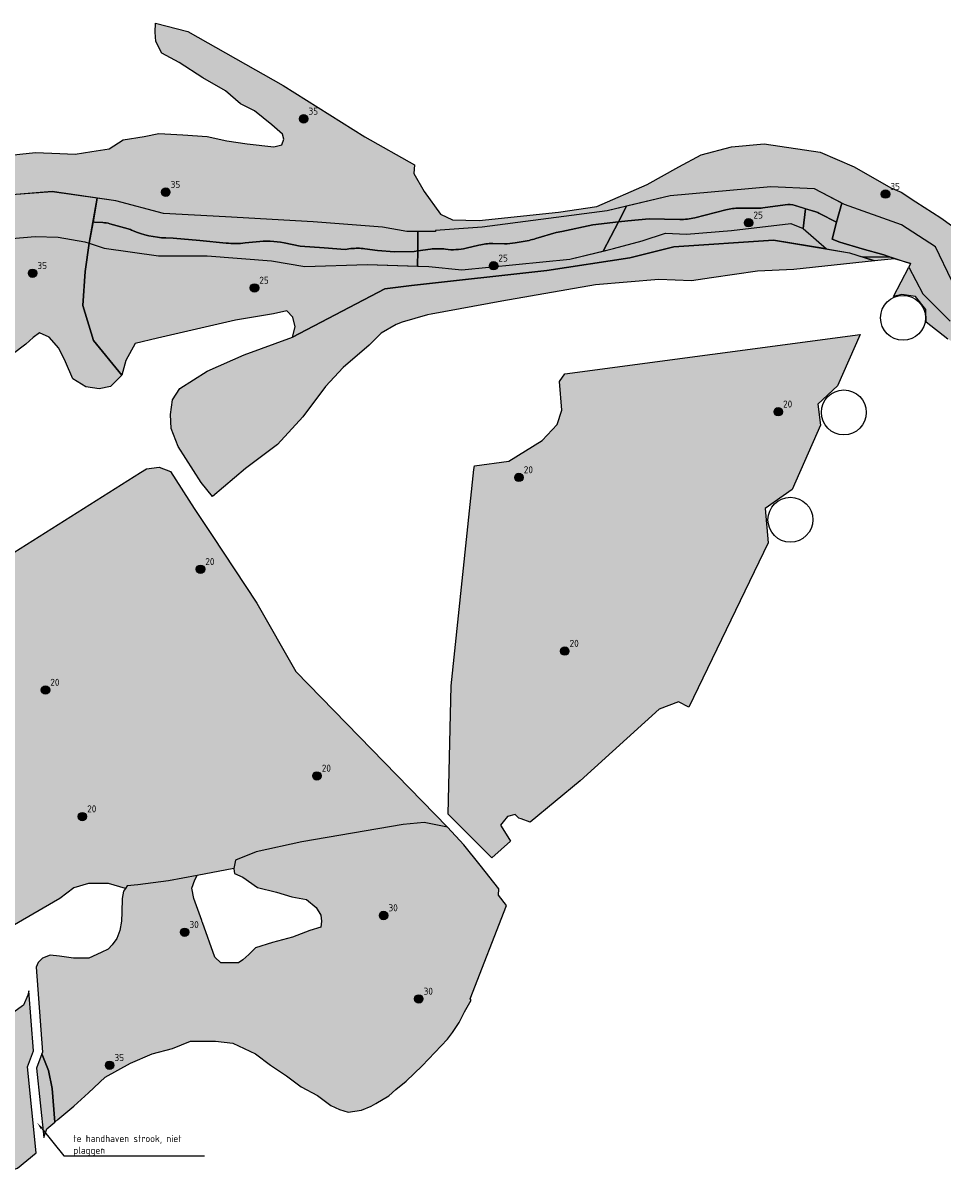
# Model space of a CAD drawing. Header units: metres. Extents: x 195679 to 205389, y 462624 to 463766.
# Tile 3 of 5: x 201299 to 202118, y 462631 to 463662. Entities that reach past the tile are written whole.
import ezdxf
from ezdxf import colors
from ezdxf.entities.mleader import LeaderData, LeaderLine
from ezdxf.math import Vec2, Vec3

# ---------------------------------------------------------------- set-up
doc = ezdxf.new("R2010")
doc.units = ezdxf.units.M
doc.header["$LTSCALE"] = 2.5
doc.layers.get('0').update_dxf_attribs({"lineweight": 25})
for name, color, linetype, lineweight in [('N-WE-MO-ONDERZOEK_BORING_KLEI-S-2500', 202, 'Continuous', 25), ('N-WE-MO-ONDERZOEK_BORING_ZAND-S-2500', 30, 'Continuous', 25), ('X-XX-AL-REFERENTIE-T25', 7, 'Continuous', 25)]:
    doc.layers.add(name, color=color, linetype=linetype, lineweight=lineweight)
for name, color, linetype, lineweight, transparency in [('N-WE-WA-AFPLAGGEN 20 tot 25 cm', 140, 'Continuous', 25, 0.6), ('N-WE-WA-AFPLAGGEN 30 tot 35 cm', 150, 'Continuous', 25, 0.4), ('N-WE-WA-AFPLAGGEN 40 tot 45 cm', 160, 'Continuous', 25, 0.6)]:
    doc.layers.add(name, color=color, linetype=linetype, lineweight=lineweight, transparency=transparency)
doc.layers.add('N-WE-WA-AFPLAGGEN-GN', color=2, linetype='Continuous', plot=False)
doc.styles.add('NLCS-ISO', font='NLCS-ISO.ttf')
doc.styles.add('NLCS-ISO-M2500-T25', font='NLCS-ISO.ttf', dxfattribs={"height": 6.25})

# ---------------------------------------------------------------- blocks, each defined once
blk = doc.blocks.new('SMO-BODEM_BORING-SO')
h = blk.add_hatch(color=256)
edge = h.paths.add_edge_path()
edge.add_arc((0, 0), 1.5, 0, 360)
blk.add_circle((0, 0), 1.5)
at = {"style": 'NLCS-ISO'}
blk.add_attdef('NR', (1.72, 1.49), '', height=2.5, dxfattribs=at)

msp = doc.modelspace()

# ---------------------------------------------------------------- hatches: boundary and pattern name
at = {"layer": 'N-WE-WA-AFPLAGGEN 20 tot 25 cm'}
h = msp.add_hatch(color=256, dxfattribs=at)
edge = h.paths.add_edge_path()
edge.add_line((201993.4, 463479.2), (201995.4, 463496.7))
edge.add_line((201995.4, 463496.7), (201986.2, 463499.6))
edge.add_arc((201980.3, 463480.5), 20, 72.7838, 98.0818)
edge.add_line((201977.4, 463500.3), (201957.4, 463497.5))
edge.add_arc((201954.6, 463517.3), 20, 270.1811, 278.0818, ccw=False)
edge.add_line((201954.6, 463497.3), (201936.5, 463497.2))
edge.add_arc((201936.6, 463447.2), 50, 90.1811, 104.1986)
edge.add_line((201924.4, 463495.7), (201896.9, 463488.7))
edge.add_arc((201884.6, 463537.2), 50, 268.6957, 284.1986, ccw=False)
edge.add_line((201883.5, 463487.2), (201856.1, 463487.8))
edge.add_line((201856.1, 463487.8), (201837.3, 463486.1))
edge.add_line((201837.3, 463486.1), (201828.8, 463485.1))
edge.add_line((201828.8, 463485.1), (201815.3, 463458.9))
edge.add_line((201815.3, 463458.9), (201824.6, 463461.2))
edge.add_line((201824.6, 463461.2), (201850, 463468.3))
edge.add_line((201850, 463468.3), (201870.9, 463474.9))
edge.add_line((201870.9, 463474.9), (201889.5, 463474))
edge.add_line((201889.5, 463474), (201929.5, 463477.4))
edge.add_line((201929.5, 463477.4), (201982.5, 463483.5))
edge.add_line((201982.5, 463483.5), (201993.4, 463479.2))
for points in [[(202014.3, 463460.9), (201966.9, 463468.7), (201878.2, 463462.7), (201839.1, 463453.1), (201765.2, 463441.8), (201644.7, 463428.3), (201621, 463425.4), (201538.6, 463382.3), (201540.9, 463391.7), (201538.8, 463400.3), (201533.6, 463405.9), (201521.7, 463403.3), (201488, 463397.4), (201418.3, 463381.6), (201398.5, 463376.6), (201390.3, 463361.5), (201386.7, 463348.6), (201361.5, 463379.5), (201352, 463410.6), (201354.1, 463441), (201357.7, 463466), (201371, 463461.5), (201419.2, 463454.8), (201462.6, 463454.8), (201520, 463450.5), (201549.6, 463445.3), (201605.2, 463447), (201660, 463445.3), (201689.4, 463442.4), (201785.7, 463451.7), (201824.6, 463461.2), (201850, 463468.3), (201870.9, 463474.9), (201889.5, 463474), (201929.5, 463477.4), (201982.5, 463483.5), (201993.4, 463479.2)], [(201650.2, 463459.2), (201647.1, 463458.7), (201629.4, 463458.3), (201614.3, 463459.7), (201603, 463461.1, 0.061702), (201590.7, 463461.2), (201585.6, 463460.5), (201566.8, 463461.9), (201545.4, 463463.4), (201531.1, 463466.3, 0.077581), (201506.4, 463467.4), (201496.6, 463466.3, -0.053319), (201479.6, 463466.2), (201456.1, 463468.6), (201432.3, 463470.5), (201425.9, 463470.7, -0.09566), (201396.3, 463477.4, 0.035522), (201392.3, 463478.8), (201375.9, 463483.4, 0.052681), (201369.7, 463484.4), (201362.3, 463484.9, -0.010128), (201361.1, 463485), (201357.7, 463466), (201371, 463461.5), (201419.2, 463454.8), (201462.6, 463454.8), (201520, 463450.5), (201549.6, 463445.3), (201605.2, 463447), (201650.1, 463445.6)], [(201828.8, 463485.1), (201806.2, 463482.4), (201778.5, 463476.4), (201773.3, 463475.6), (201755.3, 463470.1, -0.030429), (201749.4, 463468.6), (201736.9, 463466.4, -0.048168), (201727.4, 463465.6), (201717, 463465.7, 0.062425), (201704.7, 463464.4), (201693.3, 463461.6, -0.092865), (201675, 463460.7, 0.068051), (201661.4, 463460.7), (201650.2, 463459.2), (201650.1, 463445.6), (201660, 463445.3), (201689.4, 463442.4), (201785.7, 463451.7), (201815.3, 463458.9)], [(202057, 463450.3), (201985, 463442.7), (201952.6, 463441.1), (201911.8, 463435.2), (201893.8, 463432.6), (201865, 463433.7), (201808.6, 463428.9), (201725.1, 463414.3), (201662, 463402.8), (201658.8, 463402.4), (201636.3, 463395.6), (201631.1, 463393.6), (201617.5, 463385.8), (201606.8, 463375.2), (201583.9, 463355.4), (201568, 463338.4), (201547.8, 463311.4), (201525.3, 463286.8), (201496.7, 463265.4), (201467.4, 463240.4), (201457.4, 463252.9), (201436.7, 463285.1), (201430.7, 463301), (201430.1, 463313.5), (201431.8, 463326.6), (201438.3, 463336.6), (201462.7, 463352.2), (201495.7, 463366.6), (201538.6, 463382.3), (201621, 463425.4), (201644.7, 463428.3), (201765.2, 463441.8), (201839.1, 463453.1), (201878.2, 463462.7), (201966.9, 463468.7), (202034.7, 463457.4)], [(202045.8, 463453.9), (202070.3, 463454), (202089.1, 463447.9), (202074.8, 463452.2), (202057, 463450.3)], [(201716.1, 462918.8), (201677.2, 462957.7), (201680, 463071.9), (201700.1, 463264.5), (201700.8, 463267.9), (201731.3, 463272.1), (201760.9, 463290.3), (201774.2, 463304.7), (201778.4, 463317.4), (201776.3, 463342.8), (201781.2, 463349.8), (202044, 463384.8), (202024.1, 463339), (202006.3, 463322.8), (202008.8, 463304.1), (201983.7, 463246.6), (201959.5, 463229.7), (201962.2, 463199.1), (201891.7, 463052.8), (201882.5, 463057.6), (201865.1, 463051.2), (201794.7, 462987.4), (201750.2, 462950.5), (201742.3, 462953.4), (201740.3, 462954.2), (201736.8, 462957.4), (201730.2, 462955.6), (201726.3, 462950.9), (201723.8, 462947.9), (201727.4, 462942.3), (201732.9, 462933.7)], [(201456.4, 463221.9), (201467.2, 463205.7), (201506.8, 463145.5), (201541.6, 463084.7), (201676.6, 462946), (201655.8, 462950.3), (201637.3, 462948.5), (201547.1, 462933), (201506.4, 462924), (201487.9, 462916.8), (201486.6, 462910.6), (201486.3, 462909.2), (201486.3, 462909.2), (201453.8, 462903.1), (201428.3, 462898.4), (201400.8, 462894.8), (201391.5, 462893.7), (201389.8, 462891.4), (201374.8, 462895.8), (201357, 462895.8), (201343.9, 462891.9), (201331.5, 462882.6), (201289, 462857.9), (201212.6, 462816.2), (201196.3, 462812.3), (201178.6, 462822.4), (201167, 462834), (201163.6, 462851.6), (201252.2, 462917.8), (201244.6, 462921.8), (201134.8, 462974.3), (201119.2, 462987.3), (201137.5, 463010.7), (201178.2, 463063.3), (201213.3, 463088.8), (201231.9, 463096.6), (201248.9, 463110.5), (201253.5, 463118.2), (201257.4, 463146), (201266.6, 463166.1), (201279.2, 463183.5), (201403.3, 463261.8), (201408.7, 463265.1), (201419.8, 463266.6), (201430, 463262.7), (201451.2, 463229.7)], [(201302.7, 462732.7), (201308, 462746.8), (201303.9, 462800.3), (201302.9, 462796.6), (201299, 462787.5), (201289.7, 462780.7), (201275.2, 462773.5), (201253.1, 462762.7), (201231, 462753.1), (201204.5, 462739.7), (201194.2, 462728.1), (201189, 462715.1), (201192.4, 462697.4), (201195.7, 462677.1), (201207.5, 462654), (201212.3, 462644), (201220.5, 462636.3), (201242.4, 462631.1), (201266.1, 462632.8), (201293.7, 462642.3), (201310.5, 462656.1)], [(201321.3, 462729.5), (201315.5, 462744.2), (201310.8, 462731.6), (201317.1, 462669.7), (201319.8, 462677.4), (201327.1, 462683.5), (201324.5, 462713.4)]]:
    msp.add_hatch(color=256, dxfattribs=at).paths.add_polyline_path(points)
at = {"layer": 'N-WE-WA-AFPLAGGEN 30 tot 35 cm'}
for points in [[(201603.1, 463560.9), (201647.2, 463535.8), (201646.8, 463528.1), (201655.9, 463512.1), (201670.4, 463492), (201681, 463487), (201705, 463486.4), (201775.4, 463493.7), (201809.5, 463498.7), (201854.6, 463518.3), (201882.7, 463534), (201902.6, 463544.6), (201929.7, 463551.8), (201958.8, 463554.5), (202008.4, 463547.2), (202038.9, 463534), (202071.3, 463515.5), (202080.5, 463511.4), (202093.7, 463502.8), (202116, 463488.5), (202144.5, 463468.2), (202169.5, 463446.8), (202192.2, 463411.1), (202196.7, 463405), (202207.9, 463386.3), (202213.4, 463375), (202221.5, 463367.9), (202236.1, 463360.3), (202251.9, 463351.3), (202277.1, 463338.1), (202352.3, 463304.5), (202425.2, 463279.2), (202461.4, 463267), (202483.6, 463259.7), (202500.4, 463253.1), (202517.1, 463246.9), (202533.7, 463240), (202551.9, 463233.9), (202584.5, 463221.1), (202609.1, 463211.5), (202633, 463204.2), (202652.1, 463200.4), (202675.1, 463199.4), (202682.5, 463199.7), (202697.8, 463201.3), (202709.3, 463202.3), (202727.5, 463203.2), (202750.7, 463206.6), (202773.6, 463184.8), (202801.6, 463163.6), (202839.3, 463143), (202857.3, 463125.4), (202870.7, 463121.1), (202874.3, 463091.6), (202887.3, 463053.2), (202891.6, 463022), (202886.3, 462984.1), (202879.1, 462958.2), (202861.3, 462914), (202850.3, 462888.6), (202840.6, 462876.8), (202828.5, 462864.7), (202811.8, 462852.6), (202806.8, 462839.3), (202805.6, 462827.2), (202803.1, 462810.1), (202797.1, 462796.7), (202780.2, 462781), (202763.5, 462771), (202752.4, 462746.8), (202730.2, 462730.5), (202643.5, 462695.6), (202574.2, 462692.2), (202539, 462690.1), (202509.9, 462693.3), (202502, 462702.8), (202473.1, 462737.4), (202455.1, 462759.1), (202407.7, 462823), (202479.1, 462865.4), (202482.1, 462861.6), (202546.8, 462801.6), (202554.3, 462794.7), (202567.5, 462783.1), (202577.2, 462774.3), (202583.8, 462768), (202595.7, 462765.8), (202610.2, 462767.7), (202626.2, 462774.9), (202635.3, 462783.7), (202640, 462794.1), (202641.2, 462811), (202639, 462832.7), (202640.3, 462845.2), (202650.3, 462861.2), (202662.9, 462874.1), (202677.3, 462883.2), (202699.3, 462887.6), (202726, 462887.6), (202747.6, 462892.9), (202762.3, 462897.9), (202773.6, 462907.5), (202785.1, 462922.7), (202793.1, 462942.2), (202800.4, 462975.3), (202804.3, 463006.4), (202807.6, 463029.2), (202814.2, 463050.3), (202820.5, 463076.1), (202823.4, 463086.8), (202825.6, 463122.1), (202816.3, 463139.5), (202804.1, 463148.5), (202792.3, 463154.7), (202770.8, 463158.2), (202750, 463160.2), (202725, 463160.2), (202677.2, 463165.8), (202652.9, 463170.2), (202646.5, 463169.9), (202602, 463176.2), (202557.8, 463190.2), (202525.5, 463205.5), (202492.5, 463223.3), (202470.3, 463236.7), (202451.6, 463247.4), (202431.1, 463254.5), (202332.3, 463283.9), (202298.5, 463299.9), (202266.1, 463325.4), (202238.5, 463342.5), (202211, 463358.3), (202198.3, 463374.2), (202187.8, 463391.5), (202174.5, 463402.2), (202125.8, 463432.5), (202111.2, 463462.8), (202081, 463482.4), (202030.3, 463500.5), (202003.5, 463514.6), (201964.5, 463516.1), (201875, 463508.3), (201818.8, 463495), (201707.4, 463480.4), (201666, 463477.3), (201665.9, 463476.4), (201654.4, 463476.4), (201640.4, 463476.4), (201618.9, 463480.2), (201557, 463485.1), (201479, 463489.6), (201423.9, 463492.4), (201381.2, 463503.7), (201324.5, 463512), (201288.9, 463509.2), (201266.1, 463506.2), (201263.5, 463504.7), (201237.2, 463498.4), (201214.5, 463499.7), (201203.6, 463505.9), (201206.4, 463521.2), (201212, 463544.3), (201232.4, 463544.6), (201252.5, 463546), (201268.3, 463544.6), (201281.9, 463543.9), (201309.9, 463546.7), (201331.4, 463546), (201345.1, 463545.3), (201360.1, 463547.7), (201375.5, 463550.2), (201388, 463558), (201406.7, 463561.2), (201419.6, 463563.8), (201440.9, 463562.5), (201462.8, 463561.2), (201480.2, 463557.3), (201498.3, 463554.5), (201522, 463552), (201529.1, 463553.6), (201530.9, 463558.7), (201529.8, 463563.1), (201520.1, 463571.5), (201504.7, 463583.8), (201492.4, 463590.2), (201478.9, 463601.8), (201458.9, 463613.4), (201437.6, 463626.9), (201422.2, 463635.3), (201417, 463645.6), (201416.4, 463654), (201416.6, 463662), (201445.3, 463654.5), (201530.3, 463606.6)], [(202003.5, 463514.6), (201964.5, 463516.1), (201875, 463508.3), (201836, 463499.1), (201828.8, 463485.1), (201837.3, 463486.1), (201856.1, 463487.8), (201883.5, 463487.2, 0.067748), (201896.9, 463488.7), (201924.4, 463495.7, -0.061239), (201936.5, 463497.2), (201954.6, 463497.3, 0.034487), (201957.4, 463497.5), (201977.4, 463500.3, -0.110834), (201986.2, 463499.6), (202004.7, 463493.9, -0.044229), (202008, 463492.5), (202023.1, 463484.7), (202027.7, 463501.8)], [(201361.1, 463485), (201364.8, 463506.1), (201324.6, 463511.9), (201288.8, 463509.2), (201266.2, 463506.1), (201263.6, 463504.6), (201237.2, 463498.4), (201237.2, 463498.4), (201214.5, 463499.7), (201203.6, 463505.9), (201183, 463509.9), (201177.2, 463511.5), (201147.6, 463511.6), (201123.4, 463493), (201122.9, 463491.5), (201122.1, 463489.2), (201120.6, 463484.8), (201129.6, 463478.4), (201151.7, 463469.1), (201169.2, 463472), (201191.9, 463470.9), (201217.5, 463462.1), (201233.8, 463459.8), (201253.6, 463459.8), (201265.9, 463465.6), (201279.9, 463468.5), (201288.6, 463470.3), (201309.6, 463472), (201329.9, 463471.5), (201353.8, 463467.4), (201357.7, 463466)], [(201618.9, 463480.2), (201557, 463485.1), (201479, 463489.6), (201423.9, 463492.4), (201381.2, 463503.7), (201364.8, 463506.1), (201361.1, 463485, 0.010128), (201362.3, 463484.9), (201369.7, 463484.4, -0.052681), (201375.9, 463483.4), (201392.3, 463478.8, -0.035522), (201396.3, 463477.4, 0.09566), (201425.9, 463470.7), (201432.3, 463470.5), (201456.1, 463468.6), (201479.6, 463466.2, 0.053319), (201496.6, 463466.3), (201506.4, 463467.4, -0.077581), (201531.1, 463466.3), (201545.4, 463463.4), (201566.8, 463461.9), (201585.6, 463460.5), (201590.7, 463461.2, -0.061702), (201603, 463461.1), (201614.3, 463459.7), (201629.4, 463458.3), (201647.1, 463458.7), (201650.2, 463459.2), (201650.3, 463476.4), (201640.4, 463476.4)], [(201386.7, 463348.6), (201376.6, 463338.6), (201366.6, 463336.4), (201354.5, 463338.2), (201342.9, 463345.4), (201336.5, 463360.5), (201330.7, 463372.6), (201321.9, 463382.5), (201313.5, 463386.3), (201307.8, 463382), (201301.3, 463376.2), (201289.1, 463366.9), (201281.9, 463351.1), (201278.3, 463327.5), (201276.9, 463302.3), (201274, 463276.5), (201272.6, 463262.2), (201266.9, 463247.8), (201259.7, 463238.5), (201252.2, 463240.1), (201247.3, 463249.4), (201244, 463259.6), (201241.7, 463269.7), (201239.6, 463280.9), (201237.5, 463298), (201234.6, 463309.5), (201232.4, 463321.7), (201228.1, 463335.3), (201226.1, 463338.9), (201222.4, 463339.6), (201218.6, 463338.2), (201215.1, 463333.7), (201211.6, 463324.6), (201206.6, 463312.4), (201205.9, 463303.1), (201205.9, 463290.9), (201203.7, 463268.6), (201203.7, 463255), (201203.7, 463244.9), (201201.1, 463237.5), (201196.4, 463233.5), (201190.1, 463234.2), (201187.4, 463235.9), (201185.1, 463244.2), (201179.3, 463258.6), (201175, 463272.9), (201170, 463295.9), (201169.3, 463313.1), (201166.4, 463332.5), (201163.6, 463343.2), (201154.8, 463352.2), (201145.6, 463354), (201138.4, 463352.6), (201127.7, 463341.8), (201121.9, 463327.5), (201120.5, 463305.9), (201119.8, 463291.6), (201119.8, 463279.4), (201114, 463268), (201097.4, 463283.5), (201102, 463298.4), (201099.3, 463324.2), (201091.8, 463340.5), (201076.5, 463356.1), (201120.6, 463484.8), (201129.6, 463478.4), (201151.7, 463469.1), (201169.2, 463472), (201191.9, 463470.9), (201217.5, 463462.1), (201233.8, 463459.8), (201253.6, 463459.8), (201265.9, 463465.6), (201279.9, 463468.5), (201288.6, 463470.3), (201309.6, 463472), (201329.9, 463471.5), (201353.8, 463467.4), (201357.7, 463466), (201354.1, 463441), (201352, 463410.6), (201361.5, 463379.5)], [(202334.1, 463098.7), (202330.2, 463102.8), (202325.3, 463107.7), (202319.9, 463112.3), (202312.8, 463118), (202304, 463123.1), (202295, 463128.7), (202284.9, 463133.4), (202270.7, 463143.3), (202269.5, 463144.3), (202256.7, 463156.6), (202238.7, 463179.7), (202229.1, 463206.4), (202227.3, 463218.9), (202226.1, 463238.7), (202231.3, 463249.3), (202254, 463296.1), (202174.4, 463346.9), (202122.3, 463380.7), (202103, 463395.7), (202102.6, 463406.9), (202093.4, 463418.6), (202081.2, 463420.5), (202073.9, 463418.5), (202087.5, 463444.8), (202099.9, 463420.9), (202124.2, 463396.6), (202158.4, 463376.2), (202181.8, 463351.7), (202205.3, 463334.9), (202241.1, 463312.5), (202253.8, 463298.4), (202255.8, 463287.4), (202261.1, 463240.3), (202265.6, 463212.7), (202272.7, 463198.4), (202290.5, 463186), (202313.6, 463176.2), (202339.5, 463175.3), (202364.4, 463169.9), (202374.2, 463164.6), (202389.3, 463154.8), (202402.6, 463137.9), (202414.2, 463121), (202419.5, 463106.8), (202430.2, 463073.8), (202430.2, 463048.9), (202428.4, 463037.3), (202428.4, 463025.8), (202425.8, 463006.2), (202425.8, 462991.9), (202428.4, 462970.6), (202434.7, 462948.3), (202438.2, 462932.4), (202371, 463011.6), (202359.1, 463016.8), (202358.7, 463017.9), (202355.5, 463026.7), (202351.9, 463038.2), (202350.1, 463048.9), (202349.2, 463056), (202349.2, 463065.8), (202346.6, 463079.2), (202341.2, 463089)], [(201729.2, 462876.2), (201722.2, 462885.4), (201722.4, 462891.1), (201705.9, 462912.2), (201691.2, 462930.3), (201676.6, 462946), (201655.8, 462950.3), (201637.3, 462948.5), (201547.1, 462933), (201506.4, 462924), (201487.9, 462916.8), (201486.6, 462910.6), (201486.3, 462909.3), (201486.3, 462909.2), (201486.4, 462909.1), (201486.3, 462909.1), (201486.9, 462904.7), (201494.5, 462901.4), (201507.6, 462892.3), (201524.4, 462888.2), (201538.1, 462884), (201551.2, 462881.6), (201559.6, 462874.4), (201563.8, 462867.8), (201564.4, 462862.5), (201563.8, 462857.1), (201554.2, 462854.1), (201538.7, 462848.1), (201520.8, 462843.4), (201505.8, 462838.6), (201499.9, 462832.6), (201494.5, 462827.8), (201490.7, 462825.4), (201486.7, 462825.4), (201474.8, 462825.4), (201469.4, 462830.2), (201458.5, 462861.2), (201458, 462862.5), (201457.9, 462862.8), (201450.7, 462882.6), (201449.1, 462891.8), (201451.7, 462899.3), (201453.8, 462903.1), (201428.3, 462898.4), (201400.8, 462894.8), (201391.5, 462893.7), (201389.8, 462891.4), (201388.1, 462889.1), (201387.1, 462882.4), (201386.7, 462870.3), (201386.5, 462862.5), (201385, 462854), (201382.2, 462846.9), (201378, 462841.4), (201374.4, 462837.4), (201368.4, 462834.4), (201357.4, 462829.4), (201343.5, 462829.4), (201331.2, 462831.3), (201323, 462832.1), (201316, 462829.4), (201312.2, 462825.5), (201310.3, 462821.5), (201316.1, 462745.7), (201315.5, 462744.2), (201321.3, 462729.5), (201324.5, 462713.4), (201327.1, 462683.5), (201329.6, 462685.6), (201343.9, 462697.6), (201357.1, 462709.5), (201371.9, 462723.3), (201394.3, 462735.8), (201413.8, 462744.2), (201431.7, 462749), (201447.9, 462755.5), (201470, 462755.5), (201485.5, 462753.7), (201505.8, 462744.2), (201519, 462734), (201533.3, 462724.5), (201546.5, 462714.9), (201560.8, 462707.1), (201572.7, 462698.2), (201580.5, 462694.6), (201588.3, 462692.2), (201600.2, 462694), (201608.6, 462697.6), (201612.8, 462700), (201624.3, 462706.9), (201630.7, 462712.4), (201640, 462720), (201654.2, 462733.6), (201676.7, 462757.2), (201681.2, 462763.2), (201687, 462772.2), (201691.7, 462781.5), (201697.7, 462792), (201696.8, 462793.2)]]:
    msp.add_hatch(color=256, dxfattribs=at).paths.add_polyline_path(points)
h = msp.add_hatch(color=256, dxfattribs=at)
edge = h.paths.add_edge_path()
edge.add_line((201778.5, 463476.4), (201806.2, 463482.4))
edge.add_line((201806.2, 463482.4), (201828.8, 463485.1))
edge.add_line((201828.8, 463485.1), (201836, 463499.1))
edge.add_line((201836, 463499.1), (201818.8, 463495))
edge.add_line((201818.8, 463495), (201707.4, 463480.4))
edge.add_line((201707.4, 463480.4), (201666, 463477.3))
edge.add_line((201666, 463477.3), (201665.9, 463476.4))
edge.add_line((201665.9, 463476.4), (201654.4, 463476.4))
edge.add_line((201654.4, 463476.4), (201650.3, 463476.4))
edge.add_line((201650.3, 463476.4), (201650.2, 463459.2))
edge.add_line((201650.2, 463459.2), (201661.4, 463460.7))
edge.add_arc((201668.2, 463411.2), 50, 82.2739, 97.8461, ccw=False)
edge.add_arc((201681.7, 463510.3), 50, 262.2739, 283.4961)
edge.add_line((201693.3, 463461.6), (201704.7, 463464.4))
edge.add_arc((201716.3, 463415.7), 50, 89.2079, 103.4961, ccw=False)
edge.add_line((201717, 463465.7), (201727.4, 463465.6))
edge.add_arc((201728.1, 463515.6), 50, 269.2079, 280.2387)
edge.add_line((201736.9, 463466.4), (201749.4, 463468.6))
edge.add_arc((201740.6, 463517.8), 50, 280.2387, 287.2105)
edge.add_line((201755.3, 463470.1), (201773.3, 463475.6))
edge.add_line((201773.3, 463475.6), (201778.5, 463476.4))
h = msp.add_hatch(color=256, dxfattribs=at)
edge = h.paths.add_edge_path()
edge.add_line((201995.4, 463496.7), (201993.4, 463479.2))
edge.add_line((201993.4, 463479.2), (202014.3, 463460.9))
edge.add_line((202014.3, 463460.9), (202034.7, 463457.4))
edge.add_line((202034.7, 463457.4), (202045.8, 463453.9))
edge.add_line((202045.8, 463453.9), (202070.3, 463454))
edge.add_line((202070.3, 463454), (202065.1, 463455.7))
edge.add_line((202065.1, 463455.7), (202046, 463460.9))
edge.add_line((202046, 463460.9), (202026, 463467))
edge.add_line((202026, 463467), (202019.1, 463469.5))
edge.add_line((202019.1, 463469.5), (202023.1, 463484.7))
edge.add_line((202023.1, 463484.7), (202008, 463492.5))
edge.add_arc((201998.8, 463474.8), 20, 62.6539, 72.7838)
edge.add_line((202004.7, 463493.9), (201995.4, 463496.7))
at = {"layer": 'N-WE-WA-AFPLAGGEN 40 tot 45 cm'}
msp.add_hatch(color=256, dxfattribs=at).paths.add_polyline_path([(202825.6, 463122.1), (202816.3, 463139.5), (202804.1, 463148.5), (202792.3, 463154.7), (202770.8, 463158.2), (202750, 463160.2), (202725, 463160.2), (202677.2, 463165.8), (202652.9, 463170.2), (202646.5, 463169.9), (202602, 463176.2), (202557.8, 463190.2), (202525.5, 463205.5), (202492.5, 463223.3), (202470.3, 463236.7), (202451.6, 463247.4), (202431.1, 463254.5), (202332.3, 463283.9), (202298.5, 463299.9), (202266.1, 463325.4), (202238.5, 463342.5), (202211, 463358.3), (202198.3, 463374.2), (202187.8, 463391.5), (202174.5, 463402.2), (202125.8, 463432.5), (202111.2, 463462.8), (202081, 463482.4), (202030.3, 463500.5), (202027.7, 463501.8), (202023.1, 463484.7), (202019.1, 463469.5), (202026, 463467), (202046, 463460.9), (202065.1, 463455.7), (202089.1, 463447.9), (202087.5, 463444.8), (202099.9, 463420.9), (202124.2, 463396.6), (202158.4, 463376.2), (202181.8, 463351.7), (202205.3, 463334.9), (202241.1, 463312.5), (202253.8, 463298.4), (202255.8, 463287.4), (202261.1, 463240.3), (202265.6, 463212.7), (202272.7, 463198.4), (202290.5, 463186), (202313.6, 463176.2), (202339.5, 463175.3), (202364.4, 463169.9), (202374.2, 463164.6), (202389.3, 463154.8), (202402.6, 463137.9), (202414.2, 463121), (202419.5, 463106.8), (202430.2, 463073.8), (202430.2, 463048.9), (202428.4, 463037.3), (202428.4, 463025.8), (202425.8, 463006.2), (202425.8, 462991.9), (202428.4, 462970.6), (202434.7, 462948.3), (202438.2, 462932.4), (202466.8, 462897.8), (202469.8, 462894.3), (202473.8, 462889.5), (202476.6, 462888.2), (202476.6, 462888.2), (202479.5, 462886.9), (202483.6, 462883), (202487.2, 462872.2), (202487.6, 462868.8), (202479.1, 462865.4), (202482.1, 462861.6), (202546.8, 462801.6), (202554.3, 462794.7), (202567.5, 462783.1), (202577.2, 462774.3), (202583.8, 462768), (202595.7, 462765.8), (202610.2, 462767.7), (202626.2, 462774.9), (202635.3, 462783.7), (202640, 462794.1), (202641.2, 462811), (202639, 462832.7), (202640.3, 462845.2), (202650.3, 462861.2), (202662.9, 462874.1), (202677.3, 462883.2), (202699.3, 462887.6), (202726, 462887.6), (202747.6, 462892.9), (202762.3, 462897.9), (202773.6, 462907.5), (202785.1, 462922.7), (202793.1, 462942.2), (202800.4, 462975.3), (202804.3, 463006.4), (202807.6, 463029.2), (202814.2, 463050.3), (202820.5, 463076.1), (202823.4, 463086.8)])

# ---------------------------------------------------------------- linework, layer by layer
at = {"layer": 'N-WE-WA-AFPLAGGEN-GN'}
for points in [[(201281.9, 463543.9), (201309.9, 463546.7), (201331.4, 463546), (201345.1, 463545.3), (201360.1, 463547.7), (201375.5, 463550.2), (201388, 463558), (201406.7, 463561.2), (201419.6, 463563.8), (201440.9, 463562.5), (201462.8, 463561.2), (201480.2, 463557.3), (201498.3, 463554.5), (201522, 463552), (201529.1, 463553.6), (201530.9, 463558.7), (201529.8, 463563.1), (201520.1, 463571.5), (201504.7, 463583.8), (201492.4, 463590.2), (201478.9, 463601.8), (201458.9, 463613.4), (201437.6, 463626.9), (201422.2, 463635.3), (201417, 463645.6), (201416.4, 463654), (201416.6, 463662), (201445.3, 463654.5), (201530.3, 463606.6), (201603.1, 463560.9), (201647.2, 463535.8), (201646.8, 463528.1), (201655.9, 463512.1), (201670.4, 463492), (201681, 463487), (201705, 463486.4), (201775.4, 463493.7), (201809.5, 463498.7), (201854.6, 463518.3), (201882.7, 463534), (201902.6, 463544.6), (201929.7, 463551.8), (201958.8, 463554.5), (202008.4, 463547.2), (202038.9, 463534), (202071.3, 463515.5), (202080.5, 463511.4), (202093.7, 463502.8), (202116, 463488.5), (202144.5, 463468.2)], [(202125.8, 463432.5), (202111.2, 463462.8), (202081, 463482.4), (202030.3, 463500.5), (202003.5, 463514.6), (201964.5, 463516.1), (201875, 463508.3), (201818.8, 463495), (201707.4, 463480.4), (201666, 463477.3), (201665.9, 463476.4), (201654.4, 463476.4), (201640.4, 463476.4), (201618.9, 463480.2), (201557, 463485.1), (201479, 463489.6), (201423.9, 463492.4), (201381.2, 463503.7), (201324.5, 463512), (201288.9, 463509.2)], [(201288.6, 463470.3), (201309.6, 463472), (201329.9, 463471.5), (201353.8, 463467.4), (201357.7, 463466), (201364.8, 463506.1), (201324.6, 463511.9), (201288.8, 463509.2)], [(201288.6, 463470.3), (201309.6, 463472), (201329.9, 463471.5), (201353.8, 463467.4), (201357.7, 463466), (201354.1, 463441), (201352, 463410.6), (201361.5, 463379.5), (201386.7, 463348.6), (201376.6, 463338.6), (201366.6, 463336.4), (201354.5, 463338.2), (201342.9, 463345.4), (201336.5, 463360.5), (201330.7, 463372.6), (201321.9, 463382.5), (201313.5, 463386.3), (201307.8, 463382), (201301.3, 463376.2), (201289.1, 463366.9)], [(202122.3, 463380.7), (202103, 463395.7), (202102.6, 463406.9), (202093.4, 463418.6), (202081.2, 463420.5), (202073.9, 463418.5), (202087.5, 463444.8), (202099.9, 463420.9), (202124.2, 463396.6)], [(201279.2, 463183.5), (201403.3, 463261.8), (201408.7, 463265.1), (201419.8, 463266.6), (201430, 463262.7), (201451.2, 463229.7), (201456.4, 463221.9), (201456.4, 463221.9), (201467.2, 463205.7), (201506.8, 463145.5), (201541.6, 463084.7), (201676.6, 462946), (201655.8, 462950.3), (201637.3, 462948.5), (201547.1, 462933), (201506.4, 462924), (201487.9, 462916.8), (201486.6, 462910.6), (201486.3, 462909.2), (201486.3, 462909.2), (201453.8, 462903.1), (201428.3, 462898.4), (201400.8, 462894.8), (201391.5, 462893.7), (201389.8, 462891.4), (201374.8, 462895.8), (201357, 462895.8), (201343.9, 462891.9), (201331.5, 462882.6), (201289, 462857.9)]]:
    msp.add_lwpolyline(points, dxfattribs=at)
for points in [[(202003.5, 463514.6), (201964.5, 463516.1), (201875, 463508.3), (201836, 463499.1), (201828.8, 463485.1), (201837.3, 463486.1), (201856.1, 463487.8), (201883.5, 463487.2, 0.067748), (201896.9, 463488.7), (201924.4, 463495.7, -0.061239), (201936.5, 463497.2), (201954.6, 463497.3, 0.034487), (201957.4, 463497.5), (201977.4, 463500.3, -0.110834), (201986.2, 463499.6), (202004.7, 463493.9, -0.044229), (202008, 463492.5), (202023.1, 463484.7), (202027.7, 463501.8), (202003.5, 463514.6)], [(201618.9, 463480.2), (201557, 463485.1), (201479, 463489.6), (201423.9, 463492.4), (201381.2, 463503.7), (201364.8, 463506.1), (201361.1, 463485, 0.010128), (201362.3, 463484.9), (201369.7, 463484.4, -0.052681), (201375.9, 463483.4), (201392.3, 463478.8, -0.035522), (201396.3, 463477.4, 0.09566), (201425.9, 463470.7), (201432.3, 463470.5), (201456.1, 463468.6), (201479.6, 463466.2, 0.053319), (201496.6, 463466.3), (201506.4, 463467.4, -0.077581), (201531.1, 463466.3), (201545.4, 463463.4), (201566.8, 463461.9), (201585.6, 463460.5), (201590.7, 463461.2, -0.061702), (201603, 463461.1), (201614.3, 463459.7), (201629.4, 463458.3), (201647.1, 463458.7), (201650.2, 463459.2), (201650.3, 463476.4), (201640.4, 463476.4), (201618.9, 463480.2)], [(201993.4, 463479.2), (201995.4, 463496.7), (201986.2, 463499.6, 0.110834), (201977.4, 463500.3), (201957.4, 463497.5, -0.034487), (201954.6, 463497.3), (201936.5, 463497.2, 0.061239), (201924.4, 463495.7), (201896.9, 463488.7, -0.067748), (201883.5, 463487.2), (201856.1, 463487.8), (201837.3, 463486.1), (201828.8, 463485.1), (201815.3, 463458.9), (201824.6, 463461.2), (201850, 463468.3), (201870.9, 463474.9), (201889.5, 463474), (201929.5, 463477.4), (201982.5, 463483.5)], [(201995.4, 463496.7), (201993.4, 463479.2), (202014.3, 463460.9), (202034.7, 463457.4), (202045.8, 463453.9), (202070.3, 463454), (202065.1, 463455.7), (202046, 463460.9), (202026, 463467), (202019.1, 463469.5), (202023.1, 463484.7), (202008, 463492.5, 0.044229), (202004.7, 463493.9)], [(201650.2, 463459.2), (201647.1, 463458.7), (201629.4, 463458.3), (201614.3, 463459.7), (201603, 463461.1, 0.061702), (201590.7, 463461.2), (201585.6, 463460.5), (201566.8, 463461.9), (201545.4, 463463.4), (201531.1, 463466.3, 0.077581), (201506.4, 463467.4), (201496.6, 463466.3, -0.053319), (201479.6, 463466.2), (201456.1, 463468.6), (201432.3, 463470.5), (201425.9, 463470.7, -0.09566), (201396.3, 463477.4, 0.035522), (201392.3, 463478.8), (201375.9, 463483.4, 0.052681), (201369.7, 463484.4), (201362.3, 463484.9, -0.010128), (201361.1, 463485), (201357.7, 463466), (201371, 463461.5), (201419.2, 463454.8), (201462.6, 463454.8), (201520, 463450.5), (201549.6, 463445.3), (201605.2, 463447), (201650.1, 463445.6), (201650.2, 463459.2)], [(201828.8, 463485.1), (201806.2, 463482.4), (201778.5, 463476.4), (201773.3, 463475.6), (201755.3, 463470.1, -0.030429), (201749.4, 463468.6), (201736.9, 463466.4, -0.048168), (201727.4, 463465.6), (201717, 463465.7, 0.062425), (201704.7, 463464.4), (201693.3, 463461.6, -0.092865), (201675, 463460.7, 0.068051), (201661.4, 463460.7), (201650.2, 463459.2), (201650.1, 463445.6), (201660, 463445.3), (201689.4, 463442.4), (201785.7, 463451.7), (201815.3, 463458.9), (201828.8, 463485.1)]]:
    msp.add_lwpolyline(points, format="xyb", close=True, dxfattribs=at)
at = {"layer": 'N-WE-WA-AFPLAGGEN-GN', "flags": 128}
for points in [[(201288.6, 463470.3), (201309.6, 463472), (201329.9, 463471.5), (201353.8, 463467.4), (201357.7, 463466), (201361.1, 463485), (201364.8, 463506.1), (201324.6, 463511.9), (201288.8, 463509.2)], [(202125.8, 463432.5), (202111.2, 463462.8), (202081, 463482.4), (202030.3, 463500.5), (202027.7, 463501.8), (202023.1, 463484.7), (202019.1, 463469.5), (202026, 463467), (202046, 463460.9), (202065.1, 463455.7), (202089.1, 463447.9), (202087.5, 463444.8), (202099.9, 463420.9), (202124.2, 463396.6)]]:
    msp.add_lwpolyline(points, dxfattribs=at)
msp.add_lwpolyline([(201778.5, 463476.4), (201806.2, 463482.4), (201828.8, 463485.1), (201836, 463499.1), (201818.8, 463495), (201707.4, 463480.4), (201666, 463477.3), (201665.9, 463476.4), (201654.4, 463476.4), (201650.3, 463476.4), (201650.2, 463459.2), (201661.4, 463460.7, -0.068051), (201675, 463460.7, 0.092865), (201693.3, 463461.6), (201704.7, 463464.4, -0.062425), (201717, 463465.7), (201727.4, 463465.6, 0.048168), (201736.9, 463466.4), (201749.4, 463468.6, 0.030429), (201755.3, 463470.1), (201773.3, 463475.6)], format="xyb", close=True, dxfattribs=at)
at = {"layer": 'N-WE-WA-AFPLAGGEN-GN'}
for points in [[(202014.3, 463460.9), (201966.9, 463468.7), (201878.2, 463462.7), (201839.1, 463453.1), (201765.2, 463441.8), (201644.7, 463428.3), (201621, 463425.4), (201538.6, 463382.3), (201540.9, 463391.7), (201538.8, 463400.3), (201533.6, 463405.9), (201521.7, 463403.3), (201488, 463397.4), (201418.3, 463381.6), (201398.5, 463376.6), (201390.3, 463361.5), (201386.7, 463348.6), (201361.5, 463379.5), (201352, 463410.6), (201354.1, 463441), (201357.7, 463466), (201371, 463461.5), (201419.2, 463454.8), (201462.6, 463454.8), (201520, 463450.5), (201549.6, 463445.3), (201605.2, 463447), (201660, 463445.3), (201689.4, 463442.4), (201785.7, 463451.7), (201824.6, 463461.2), (201850, 463468.3), (201870.9, 463474.9), (201889.5, 463474), (201929.5, 463477.4), (201982.5, 463483.5), (201993.4, 463479.2)], [(202057, 463450.3), (201985, 463442.7), (201952.6, 463441.1), (201911.8, 463435.2), (201893.8, 463432.6), (201865, 463433.7), (201808.6, 463428.9), (201725.1, 463414.3), (201662, 463402.8), (201658.8, 463402.4), (201636.3, 463395.6), (201631.1, 463393.6), (201617.5, 463385.8), (201606.8, 463375.2), (201583.9, 463355.4), (201568, 463338.4), (201547.8, 463311.4), (201525.3, 463286.8), (201496.7, 463265.4), (201467.4, 463240.4), (201457.4, 463252.9), (201436.7, 463285.1), (201430.7, 463301), (201430.1, 463313.5), (201431.8, 463326.6), (201438.3, 463336.6), (201462.7, 463352.2), (201495.7, 463366.6), (201538.6, 463382.3), (201621, 463425.4), (201644.7, 463428.3), (201765.2, 463441.8), (201839.1, 463453.1), (201878.2, 463462.7), (201966.9, 463468.7), (202034.7, 463457.4), (202057, 463450.3)], [(202045.8, 463453.9), (202070.3, 463454), (202089.1, 463447.9), (202074.8, 463452.2), (202057, 463450.3)], [(201716.1, 462918.8), (201677.2, 462957.7), (201680, 463071.9), (201700.1, 463264.5), (201700.8, 463267.9), (201731.3, 463272.1), (201760.9, 463290.3), (201774.2, 463304.7), (201778.4, 463317.4), (201776.3, 463342.8), (201781.2, 463349.8), (202044, 463384.8), (202024.1, 463339), (202006.3, 463322.8), (202008.8, 463304.1), (201983.7, 463246.6), (201959.5, 463229.7), (201962.2, 463199.1), (201891.7, 463052.8), (201882.5, 463057.6), (201865.1, 463051.2), (201794.7, 462987.4), (201750.2, 462950.5), (201742.3, 462953.4), (201740.3, 462954.2), (201736.8, 462957.4), (201730.2, 462955.6), (201726.3, 462950.9), (201723.8, 462947.9), (201727.4, 462942.3), (201732.9, 462933.7), (201716.1, 462918.8)]]:
    msp.add_lwpolyline(points, close=True, dxfattribs=at)
at = {"layer": 'N-WE-WA-AFPLAGGEN-GN', "flags": 128}
for points in [[(201729.2, 462876.2), (201722.2, 462885.4), (201722.4, 462891.1), (201705.9, 462912.2), (201691.2, 462930.3), (201676.6, 462946), (201655.8, 462950.3), (201637.3, 462948.5), (201547.1, 462933), (201506.4, 462924), (201487.9, 462916.8), (201486.6, 462910.6), (201486.3, 462909.3), (201486.3, 462909.2), (201486.4, 462909.1), (201486.3, 462909.1), (201486.9, 462904.7), (201494.5, 462901.4), (201507.6, 462892.3), (201524.4, 462888.2), (201538.1, 462884), (201551.2, 462881.6), (201559.6, 462874.4), (201563.8, 462867.8), (201564.4, 462862.5), (201563.8, 462857.1), (201554.2, 462854.1), (201538.7, 462848.1), (201520.8, 462843.4), (201505.8, 462838.6), (201499.9, 462832.6), (201494.5, 462827.8), (201490.7, 462825.4), (201486.7, 462825.4), (201474.8, 462825.4), (201469.4, 462830.2), (201458.5, 462861.2), (201458, 462862.5), (201457.9, 462862.8), (201450.7, 462882.6), (201449.1, 462891.8), (201451.7, 462899.3), (201453.8, 462903.1), (201428.3, 462898.4), (201400.8, 462894.8), (201391.5, 462893.7), (201389.8, 462891.4), (201388.1, 462889.1), (201387.1, 462882.4), (201386.7, 462870.3), (201386.5, 462862.5), (201385, 462854), (201382.2, 462846.9), (201378, 462841.4), (201374.4, 462837.4), (201368.4, 462834.4), (201357.4, 462829.4), (201343.5, 462829.4), (201331.2, 462831.3), (201323, 462832.1), (201316, 462829.4), (201312.2, 462825.5), (201310.3, 462821.5), (201316.1, 462745.7), (201315.5, 462744.2), (201321.3, 462729.5), (201324.5, 462713.4), (201327.1, 462683.5), (201329.6, 462685.6), (201343.9, 462697.6), (201357.1, 462709.5), (201371.9, 462723.3), (201394.3, 462735.8), (201413.8, 462744.2), (201431.7, 462749), (201447.9, 462755.5), (201470, 462755.5), (201485.5, 462753.7), (201505.8, 462744.2), (201519, 462734), (201533.3, 462724.5), (201546.5, 462714.9), (201560.8, 462707.1), (201572.7, 462698.2), (201580.5, 462694.6), (201588.3, 462692.2), (201600.2, 462694), (201608.6, 462697.6), (201612.8, 462700), (201624.3, 462706.9), (201630.7, 462712.4), (201640, 462720), (201654.2, 462733.6), (201676.7, 462757.2), (201681.2, 462763.2), (201687, 462772.2), (201691.7, 462781.5), (201697.7, 462792), (201696.8, 462793.2)], [(201302.7, 462732.7), (201308, 462746.8), (201303.9, 462800.3), (201302.9, 462796.6), (201299, 462787.5), (201289.7, 462780.7), (201275.2, 462773.5), (201253.1, 462762.7), (201231, 462753.1), (201204.5, 462739.7), (201194.2, 462728.1), (201189, 462715.1), (201192.4, 462697.4), (201195.7, 462677.1), (201207.5, 462654), (201212.3, 462644), (201220.5, 462636.3), (201242.4, 462631.1), (201266.1, 462632.8), (201293.7, 462642.3), (201310.5, 462656.1)], [(201321.3, 462729.5), (201315.5, 462744.2), (201310.8, 462731.6), (201317.1, 462669.7), (201319.8, 462677.4), (201327.1, 462683.5), (201324.5, 462713.4)]]:
    msp.add_lwpolyline(points, close=True, dxfattribs=at)
at = {"layer": 'N-WE-WA-AFPLAGGEN-GN'}
for centre in [(202082.3, 463399.6), (202029.6, 463315.4), (201982, 463219.8)]:
    msp.add_circle(centre, 20, dxfattribs=at)

# ---------------------------------------------------------------- block references
at = {"layer": 'N-WE-MO-ONDERZOEK_BORING_KLEI-S-2500', "xscale": 2.5, "yscale": 2.5, "zscale": 2.5}
for p in [(201619.8, 462867.4), (201442.6, 462852.5), (201651.1, 462793.1)]:
    msp.add_blockref('SMO-BODEM_BORING-SO', p, dxfattribs=at).add_auto_attribs({'NR': '30'})
at = {"layer": 'N-WE-MO-ONDERZOEK_BORING_ZAND-S-2500', "xscale": 2.5, "yscale": 2.5, "zscale": 2.5}
for p, values in [((201548.6, 463576.8), {'NR': '35'}), ((201425.8, 463511.5), {'NR': '35'}), ((202066.7, 463509.8), {'NR': '35'}), ((201944.8, 463484.3), {'NR': '25'}), ((201717.7, 463446), {'NR': '25'}), ((201307.2, 463439.3), {'NR': '35'}), ((201504.8, 463426.2), {'NR': '25'}), ((201971.2, 463316), {'NR': '20'}), ((201740.3, 463257.5), {'NR': '20'}), ((201456.7, 463175.7), {'NR': '20'}), ((201781.1, 463102.9), {'NR': '20'}), ((201318.7, 463068.2), {'NR': '20'}), ((201560.4, 462991.7), {'NR': '20'}), ((201351.5, 462955.5), {'NR': '20'}), ((201375.8, 462734), {'NR': '35'})]:
    msp.add_blockref('SMO-BODEM_BORING-SO', p, dxfattribs=at).add_auto_attribs(values)

# ---------------------------------------------------------------- next in the draw order: leaders
at = {"layer": 'X-XX-AL-REFERENTIE-T25'}
ml = msp.add_multileader_mtext('Standard', dxfattribs=at)
ml.set_content('te handhaven strook, niet plaggen ', color=256, style='NLCS-ISO-M2500-T25')
ml.set_leader_properties(color=256, linetype='ByLayer', lineweight=-1)
ml.build(insert=Vec2(0, 0))
ml.multileader.update_dxf_attribs({"text_left_attachment_type": 5, "text_right_attachment_type": 5, "dogleg_length": 6.25, "arrow_head_size": 6.25})
ctx = ml.context
ctx.base_point, ctx.char_height, ctx.arrow_head_size, ctx.landing_gap_size, ctx.plane_origin = Vec3(201341.2, 462653.3), 6.25, 6.25, 2.25, Vec3(201317.5, 462543.3)
ctx.left_attachment, ctx.right_attachment = 5, 5
notes = []
notes.append((ctx, [(0, (1, 1, 0), (201334.9, 462653.3), (1, 0), 6.25, [(0, [(201311.4, 462682.7)], 0, [])])]))
ctx.mtext.insert, ctx.mtext.width, ctx.mtext.defined_height, ctx.mtext.flow_direction = Vec3(201343.4, 462671.9), 115.844, 7.27, 5
ctx.mtext.has_bg_fill, ctx.mtext.bg_color, ctx.mtext.bg_scale_factor, ctx.mtext.bg_transparency, ctx.mtext.use_window_bg_color = 1, -1027028792, 1.5, 0, 1
for ctx, leaders in notes:
    for number, flags, end, landing, length, lines in leaders:
        leader = LeaderData()
        leader.index, (leader.has_last_leader_line, leader.has_dogleg_vector, leader.attachment_direction) = number, flags
        leader.last_leader_point, leader.dogleg_vector, leader.dogleg_length = Vec3(end), Vec3(landing), length
        for number, points, colour, breaks in lines:
            line = LeaderLine()
            line.index, line.vertices, line.color, line.breaks = number, Vec3.list(points), colors.encode_raw_color(colour), breaks
            leader.lines.append(line)
        ctx.leaders.append(leader)

doc.saveas('drawing.dxf')
